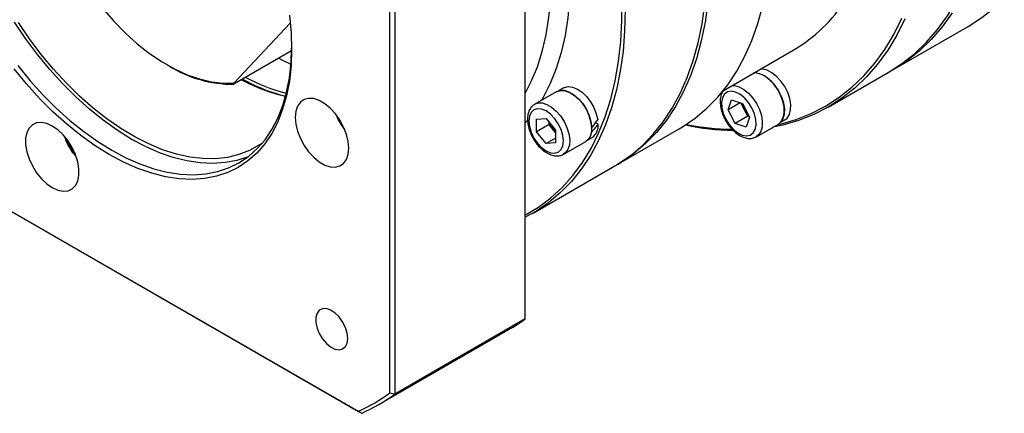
# Model space of a CAD drawing. Header units: millimetres. Extents: x 6735 to 7978, y 3609 to 4485.
# Tile 4 of 9: x 7069 to 7209, y 3809 to 3864. Entities that reach past the tile are written whole.
import ezdxf

# ---------------------------------------------------------------- set-up
doc = ezdxf.new("R2010")
doc.units = ezdxf.units.MM
doc.layers.add('1轮廓实线层', color=7, linetype='Continuous')

msp = doc.modelspace()

# ---------------------------------------------------------------- linework, layer by layer
at = {"layer": '1轮廓实线层', "linetype": 'Continuous', "lineweight": 30}
for p, q in [((7141.02, 3821.96), (7141.02, 3903.62)), ((7121.87, 3811.47), (7121.87, 3892.82)), ((7122.58, 3892.97), (7122.58, 3811.31)), ((7099.82, 3855.44), (7107.75, 3863.94)), ((7193.07, 3857.29), (7203.77, 3863.46)), ((7107.94, 3859.98), (7099.75, 3855.25)), ((7169.07, 3854.34), (7178.99, 3860.07)), ((7090.37, 3857.98), (7090.59, 3857.85)), ((7183.94, 3852.02), (7192.41, 3856.9)), ((7099.82, 3855.44), (7099.75, 3855.25)), ((7145.51, 3854.23), (7142.39, 3852.43)), ((7146.46, 3854.74), (7145.8, 3854.36)), ((7169.77, 3851.63), (7170.26, 3853.03)), ((7171.47, 3852.61), (7169.77, 3851.63)), ((7170.26, 3853.03), (7171.78, 3852.5)), ((7172.06, 3851.69), (7171.6, 3852.57)), ((7170.78, 3849.7), (7169.77, 3851.63)), ((7171.78, 3852.5), (7172.79, 3850.58)), ((7172.56, 3850.73), (7172.06, 3851.69)), ((7142.65, 3850.29), (7143.99, 3850.41)), ((7142.65, 3848.51), (7142.65, 3850.29)), ((7143.99, 3850.41), (7145.33, 3848.75)), ((7144.44, 3849.54), (7144.44, 3849.85)), ((7151.36, 3849.57), (7151, 3849.78)), ((7172.56, 3850.73), (7170.78, 3849.7)), ((7172.79, 3850.58), (7172.3, 3849.18)), ((7172.74, 3850.67), (7172.56, 3850.73)), ((7177.15, 3849.81), (7177.81, 3850.19)), ((7046.91, 3849.53), (7117.36, 3808.86)), ((7117.85, 3808.58), (7047.13, 3849.4)), ((7144.44, 3849.54), (7142.65, 3848.51)), ((7143.99, 3846.84), (7142.65, 3848.51)), ((7145.1, 3848.7), (7144.44, 3849.54)), ((7145.33, 3848.43), (7145.1, 3848.7)), ((7145.33, 3848.75), (7145.33, 3846.96)), ((7154.17, 3843.92), (7162.85, 3848.94)), ((7172.3, 3849.18), (7170.78, 3849.7)), ((7173.77, 3847.81), (7176.89, 3849.61)), ((7145.33, 3847.62), (7143.99, 3846.84)), ((7146.48, 3845.34), (7149.6, 3847.14)), ((7149.86, 3847.33), (7150.52, 3847.71)), ((7145.33, 3846.96), (7143.99, 3846.84)), ((7142.14, 3836.98), (7153.72, 3843.67)), ((7141.02, 3821.96), (7122.58, 3811.31)), ((7120.28, 3809.81), (7138.73, 3820.46)), ((7121.87, 3811.47), (7122.58, 3811.31)), ((7117.85, 3808.58), (7117.36, 3808.86))]:
    msp.add_line(p, q, dxfattribs=at)
at = {"layer": '1轮廓实线层', "linetype": 'Continuous', "lineweight": 30, "flags": 128}
for points in [[(7203.77, 3863.46), (7203.77, 3863.46), (7205.7, 3864.71), (7207.51, 3866.14), (7209.2, 3867.76), (7210.77, 3869.56), (7212.19, 3871.53), (7213.48, 3873.67), (7214.63, 3875.97), (7215.63, 3878.42), (7216.49, 3881.02), (7217.19, 3883.76), (7217.74, 3886.63), (7218.13, 3889.61), (7218.37, 3892.71), (7218.45, 3895.91)], [(7071.45, 3890.12), (7071.58, 3888), (7071.88, 3885.8), (7072.35, 3883.56), (7072.97, 3881.28), (7073.74, 3878.99), (7074.67, 3876.7), (7075.72, 3874.44), (7076.91, 3872.23), (7078.22, 3870.09), (7079.63, 3868.03), (7081.14, 3866.08), (7082.73, 3864.25), (7084.39, 3862.55), (7086.09, 3861.01), (7087.84, 3859.63), (7089.61, 3858.43), (7091.39, 3857.42), (7093.15, 3856.61), (7094.89, 3856), (7096.6, 3855.6), (7098.24, 3855.41), (7099.82, 3855.44)], [(7192.41, 3856.9), (7192.41, 3856.91), (7194.34, 3858.15), (7196.15, 3859.58), (7197.84, 3861.2), (7199.41, 3863), (7200.83, 3864.97), (7202.12, 3867.11), (7203.27, 3869.41), (7204.28, 3871.86), (7205.13, 3874.46), (7205.83, 3877.2), (7206.38, 3880.07), (7206.77, 3883.06), (7207.01, 3886.15), (7207.09, 3889.35)], [(7141.02, 3853.95), (7141.89, 3855.63), (7142.75, 3857.71), (7143.45, 3859.92), (7144.01, 3862.28), (7144.4, 3864.76), (7144.64, 3867.36), (7144.72, 3870.07), (7144.64, 3872.86), (7144.4, 3875.74), (7144.01, 3878.68), (7143.45, 3881.67), (7143.25, 3882.61)], [(7146.18, 3881.61), (7146.68, 3878.81), (7147.08, 3875.82), (7147.31, 3872.9), (7147.39, 3870.07), (7147.31, 3867.32), (7147.08, 3864.68), (7146.68, 3862.15), (7146.13, 3859.74), (7145.43, 3857.47), (7144.58, 3855.35), (7143.58, 3853.38), (7143.35, 3852.99)], [(7162.85, 3848.94), (7163.32, 3849.21), (7165.1, 3850.43), (7166.77, 3851.84), (7168.3, 3853.43), (7169.71, 3855.19), (7170.99, 3857.13), (7172.12, 3859.23), (7173.12, 3861.48), (7173.96, 3863.88), (7174.66, 3866.42), (7175.2, 3869.09), (7175.59, 3871.88), (7175.83, 3874.78), (7175.9, 3877.78)], [(7153.72, 3843.67), (7154.19, 3843.94), (7155.97, 3845.16), (7157.63, 3846.57), (7159.17, 3848.16), (7160.58, 3849.92), (7161.86, 3851.86), (7162.99, 3853.95), (7163.98, 3856.21), (7164.83, 3858.61), (7165.53, 3861.15), (7166.07, 3863.82), (7166.46, 3866.61), (7166.69, 3869.51), (7166.77, 3872.51)], [(7141.02, 3836.72), (7141.05, 3836.73), (7142.91, 3837.84), (7144.66, 3839.14), (7146.28, 3840.62), (7147.77, 3842.29), (7149.13, 3844.14), (7150.35, 3846.15), (7151.43, 3848.32), (7152.37, 3850.65), (7153.15, 3853.13), (7153.78, 3855.74), (7154.25, 3858.48), (7154.57, 3861.34), (7154.72, 3864.3), (7154.72, 3867.37)], [(7166.9, 3866.86), (7166.51, 3864.07), (7165.97, 3861.4), (7165.28, 3858.86), (7164.43, 3856.46), (7163.44, 3854.21), (7162.3, 3852.11), (7161.03, 3850.18), (7159.62, 3848.42), (7158.08, 3846.83), (7156.42, 3845.42), (7154.63, 3844.2), (7153.94, 3843.8)], [(7155.19, 3865.82), (7155.11, 3862.82), (7154.88, 3859.92), (7154.49, 3857.13), (7153.94, 3854.46), (7153.25, 3851.92), (7152.4, 3849.52), (7151.41, 3847.27), (7150.27, 3845.17), (7149, 3843.24), (7147.59, 3841.47), (7146.05, 3839.88), (7144.39, 3838.48), (7142.61, 3837.26), (7141.02, 3836.38)], [(7201.5, 3865.36), (7200.07, 3863.38), (7198.51, 3861.59), (7196.82, 3859.97), (7195.01, 3858.54), (7193.08, 3857.29), (7192.74, 3857.1)], [(7107.63, 3865.03), (7107.87, 3862.56), (7107.95, 3860.18), (7107.87, 3857.89), (7107.63, 3855.7), (7107.23, 3853.63), (7106.68, 3851.7), (7105.98, 3849.9), (7105.13, 3848.27), (7104.14, 3846.8), (7103.02, 3845.5), (7101.76, 3844.39), (7100.39, 3843.46), (7098.9, 3842.73), (7097.31, 3842.2), (7095.62, 3841.88), (7093.85, 3841.75), (7092.01, 3841.84), (7090.11, 3842.12), (7088.16, 3842.62), (7086.17, 3843.31), (7084.16, 3844.19), (7082.13, 3845.27), (7080.11, 3846.53), (7078.09, 3847.97), (7076.1, 3849.57), (7074.15, 3851.33), (7072.25, 3853.24), (7070.41, 3855.29), (7068.64, 3857.45)], [(7101.82, 3844.99), (7101.78, 3844.98), (7100.21, 3844.46), (7098.55, 3844.14), (7096.81, 3844.01), (7094.99, 3844.1), (7093.12, 3844.38), (7091.19, 3844.86), (7089.23, 3845.54), (7087.25, 3846.42), (7085.25, 3847.48), (7083.25, 3848.73), (7081.27, 3850.14), (7079.31, 3851.73), (7077.38, 3853.46), (7075.51, 3855.34), (7073.69, 3857.36), (7071.95, 3859.49), (7070.29, 3861.74), (7068.72, 3864.07)], [(7103.82, 3846.92), (7103.41, 3846.65), (7101.99, 3845.86), (7100.47, 3845.27), (7098.85, 3844.88), (7097.15, 3844.69), (7095.37, 3844.71), (7093.52, 3844.93), (7091.63, 3845.35), (7089.69, 3845.97), (7087.73, 3846.79), (7085.75, 3847.79), (7083.76, 3848.98), (7081.79, 3850.35), (7079.84, 3851.88), (7077.92, 3853.58), (7076.05, 3855.42), (7074.23, 3857.39), (7072.49, 3859.49), (7070.83, 3861.7), (7069.26, 3864.01)], [(7194.81, 3864.52), (7193.66, 3862.22), (7192.37, 3860.08), (7190.94, 3858.11), (7189.38, 3856.31), (7187.69, 3854.7), (7185.88, 3853.26), (7183.94, 3852.02), (7181.9, 3850.97), (7179.75, 3850.11), (7177.51, 3849.46), (7176.1, 3849.16)], [(7176.71, 3849.51), (7177.16, 3849.61), (7179.39, 3850.27), (7181.53, 3851.12), (7183.56, 3852.16), (7185.49, 3853.4), (7187.29, 3854.83), (7188.98, 3856.44), (7190.53, 3858.23), (7191.95, 3860.19), (7193.24, 3862.32), (7194.38, 3864.61)], [(7069.19, 3857.9), (7070.93, 3855.76), (7072.74, 3853.75), (7074.62, 3851.87), (7076.54, 3850.13), (7078.51, 3848.55), (7080.49, 3847.13), (7082.49, 3845.89), (7084.49, 3844.83), (7086.47, 3843.95), (7088.43, 3843.27), (7090.35, 3842.78), (7092.23, 3842.5), (7094.05, 3842.42), (7095.79, 3842.54), (7097.45, 3842.86), (7099.02, 3843.39), (7100.49, 3844.11), (7101.85, 3845.02), (7103.08, 3846.12), (7104.2, 3847.39), (7105.17, 3848.84), (7106.01, 3850.46), (7106.7, 3852.22), (7107.24, 3854.13), (7107.63, 3856.17), (7107.87, 3858.33), (7107.95, 3860.38)], [(7106.13, 3858.93), (7106.56, 3858.71), (7107.85, 3858.09)], [(7177.29, 3850.02), (7177.56, 3850.53), (7177.7, 3851.21), (7177.68, 3851.99), (7177.51, 3852.84), (7177.19, 3853.7), (7176.75, 3854.54), (7176.2, 3855.3), (7175.57, 3855.94), (7174.91, 3856.43), (7174.24, 3856.75), (7173.61, 3856.86), (7173.43, 3856.86)], [(7173.49, 3856.9), (7173.79, 3856.88), (7174.44, 3856.7), (7175.12, 3856.33), (7175.77, 3855.79), (7176.38, 3855.1), (7176.91, 3854.32), (7177.32, 3853.46), (7177.6, 3852.6), (7177.73, 3851.76), (7177.7, 3851), (7177.53, 3850.35), (7177.2, 3849.86), (7176.89, 3849.61)], [(7177.81, 3850.19), (7178.14, 3850.45), (7178.45, 3850.95), (7178.62, 3851.61), (7178.63, 3852.37), (7178.49, 3853.21), (7178.2, 3854.08), (7177.78, 3854.92), (7177.24, 3855.7), (7176.63, 3856.37), (7175.97, 3856.89), (7175.3, 3857.24), (7174.66, 3857.4), (7174.36, 3857.4)], [(7145.51, 3854.23), (7145.96, 3854.4), (7146.56, 3854.4), (7147.22, 3854.2), (7147.89, 3853.81), (7148.54, 3853.25), (7149.14, 3852.56), (7149.66, 3851.76), (7150.06, 3850.91), (7150.33, 3850.04), (7150.44, 3849.21), (7150.41, 3848.46), (7150.21, 3847.83), (7149.88, 3847.35), (7149.6, 3847.14)], [(7145.53, 3854.2), (7145.55, 3854.21), (7146.08, 3854.38), (7146.69, 3854.34), (7147.35, 3854.1), (7148.02, 3853.68), (7148.67, 3853.09), (7149.25, 3852.37), (7149.74, 3851.56), (7150.11, 3850.7), (7150.34, 3849.84), (7150.42, 3849.03)], [(7146.46, 3854.74), (7146.58, 3854.8), (7147.13, 3854.93), (7147.75, 3854.85), (7148.42, 3854.58), (7149.09, 3854.12), (7149.72, 3853.5), (7150.29, 3852.76), (7150.76, 3851.94), (7151.1, 3851.08), (7151.31, 3850.22)], [(7168.88, 3851.94), (7169.08, 3851.12), (7169.44, 3850.3), (7169.92, 3849.54), (7170.49, 3848.88), (7171.12, 3848.37), (7171.76, 3848.05), (7172.36, 3847.94), (7172.89, 3848.04), (7173.32, 3848.35), (7173.6, 3848.85), (7173.72, 3849.51), (7173.68, 3850.27), (7173.48, 3851.08), (7173.12, 3851.9), (7172.64, 3852.67), (7172.07, 3853.33), (7171.44, 3853.83), (7170.8, 3854.15), (7170.2, 3854.27), (7169.66, 3854.16), (7169.24, 3853.85), (7168.96, 3853.35), (7168.83, 3852.7), (7168.88, 3851.94)], [(7170.38, 3855.1), (7170.68, 3855.08), (7171.33, 3854.9), (7172, 3854.53), (7172.66, 3853.99), (7173.26, 3853.3), (7173.79, 3852.52), (7174.2, 3851.66), (7174.48, 3850.8), (7174.61, 3849.96), (7174.59, 3849.2), (7174.41, 3848.55), (7174.08, 3848.06), (7173.74, 3847.79)], [(7116.04, 3846.19), (7115.96, 3847.14), (7115.71, 3848.15), (7115.32, 3849.17), (7114.79, 3850.16), (7114.15, 3851.07), (7113.42, 3851.86), (7112.65, 3852.49), (7111.86, 3852.95), (7111.08, 3853.21), (7110.36, 3853.25), (7109.72, 3853.08), (7109.19, 3852.71), (7108.79, 3852.15), (7108.55, 3851.42), (7108.47, 3850.56), (7108.55, 3849.6), (7108.79, 3848.59), (7109.19, 3847.57), (7109.72, 3846.59), (7110.36, 3845.68), (7111.08, 3844.89), (7111.86, 3844.25), (7112.65, 3843.8), (7113.42, 3843.54), (7114.15, 3843.49), (7114.79, 3843.66), (7115.32, 3844.03), (7115.71, 3844.6), (7115.96, 3845.33), (7116.04, 3846.19)], [(7142.4, 3852.44), (7142.84, 3852.6), (7143.44, 3852.6), (7144.1, 3852.4), (7144.77, 3852.01), (7145.43, 3851.45), (7146.03, 3850.76), (7146.54, 3849.96), (7146.94, 3849.11), (7147.21, 3848.24), (7147.33, 3847.41), (7147.29, 3846.66), (7147.09, 3846.02), (7146.76, 3845.55), (7146.47, 3845.33)], [(7143.99, 3845.8), (7144.62, 3845.53), (7145.21, 3845.47), (7145.72, 3845.63), (7146.11, 3845.99), (7146.36, 3846.53), (7146.44, 3847.21), (7146.36, 3847.99), (7146.11, 3848.82), (7145.72, 3849.63), (7145.21, 3850.37), (7144.62, 3850.99), (7143.99, 3851.46), (7143.36, 3851.73), (7142.76, 3851.78), (7142.26, 3851.63), (7141.87, 3851.27), (7141.62, 3850.73), (7141.54, 3850.04), (7141.62, 3849.26), (7141.87, 3848.44), (7142.26, 3847.63), (7142.76, 3846.88), (7143.36, 3846.26), (7143.99, 3845.8)], [(7074.06, 3840.59), (7074.85, 3840.23), (7075.6, 3840.07), (7076.29, 3840.14), (7076.87, 3840.41), (7077.34, 3840.88), (7077.66, 3841.53), (7077.83, 3842.33), (7077.83, 3843.24), (7077.66, 3844.23), (7077.34, 3845.25), (7076.87, 3846.26), (7076.29, 3847.21), (7075.6, 3848.06), (7074.85, 3848.78), (7074.06, 3849.33), (7073.27, 3849.69), (7072.52, 3849.84), (7071.83, 3849.78), (7071.25, 3849.51), (7070.78, 3849.04), (7070.46, 3848.39), (7070.29, 3847.59), (7070.29, 3846.67), (7070.46, 3845.69), (7070.78, 3844.66), (7071.25, 3843.66), (7071.83, 3842.71), (7072.52, 3841.85), (7073.27, 3841.14), (7074.06, 3840.59)], [(7141.43, 3850.26), (7141.16, 3849.94), (7141.02, 3849.78)], [(7145.33, 3848.46), (7145.26, 3848.53), (7145.1, 3848.7)], [(7115.9, 3819.21), (7115.82, 3819.97), (7115.57, 3820.76), (7115.18, 3821.54), (7114.68, 3822.25), (7114.09, 3822.82), (7113.48, 3823.23), (7112.87, 3823.43), (7112.32, 3823.42), (7111.87, 3823.19), (7111.55, 3822.77), (7111.38, 3822.18), (7111.38, 3821.46), (7111.55, 3820.68), (7111.87, 3819.88), (7112.32, 3819.13), (7112.87, 3818.49), (7113.48, 3817.99), (7114.09, 3817.69), (7114.68, 3817.59), (7115.18, 3817.71), (7115.57, 3818.04), (7115.82, 3818.55), (7115.9, 3819.21)]]:
    msp.add_lwpolyline(points, dxfattribs=at)
at = {"layer": '1轮廓实线层', "linetype": 'Continuous', "lineweight": 30}
for centre, radius, start, end in [((7167.91, 3878.98), 21.91, 300.3864, 327.7515), ((7099.7, 3872.53), 17.28, 238.1792, 270.1601), ((7112.85, 3878.05), 25.18, 241.5968, 256.7841), ((7113.47, 3878.55), 25.79, 241.0899, 255.7075), ((7113.54, 3878.64), 25.46, 241.6432, 255.5856), ((7174.65, 3853.08), 2.94, 191.2936, 208.2001), ((7174.82, 3853.14), 3.13, 207.6298, 224.384), ((7121.03, 3853.44), 7.24, 199.9561, 220.0386), ((7147.6, 3850.71), 3.2, 198.4438, 218.7855), ((7149.39, 3849.34), 1.98, 304.6478, 6.6643), ((7171.09, 3883.92), 35.22, 257.9412, 268.9669), ((7170.75, 3883.68), 34.82, 258.5691, 269.2996), ((7082.83, 3850.02), 7.24, 199.9562, 220.0385), ((7126.16, 3842.25), 25.15, 299.9851, 306.2317), ((7107.13, 3831.77), 25.09, 294.0438, 305.967), ((7107.66, 3831.69), 25.26, 293.7931, 306.2176)]:
    msp.add_arc(centre, radius, start, end, dxfattribs=at)
for centre, start_param, end_param in [((7147.55, 3850.68), 4.789157, 4.978554), ((7148.49, 3851.22), 4.599761, 4.789157)]:
    msp.add_ellipse(centre, major_axis=(5.17, 6.04), ratio=0.410743, start_param=start_param, end_param=end_param, dxfattribs=at)
for points, knots in [([(7169.12, 3854.37), (7169.08, 3854.32), (7168.9, 3854.11), (7168.73, 3853.63), (7168.61, 3852.93), (7168.67, 3852.38), (7168.7, 3852.1)], [0, 0, 0, 0, 0.096362, 0.376095, 0.670534, 1, 1, 1, 1]), ([(7142.41, 3852.41), (7142.33, 3852.37), (7142.06, 3852.24), (7141.74, 3851.84), (7141.47, 3851.27), (7141.34, 3850.6), (7141.36, 3849.83), (7141.52, 3849.01), (7141.83, 3848.17), (7142.25, 3847.37), (7142.78, 3846.63), (7143.38, 3846.02), (7143.84, 3845.67), (7144.09, 3845.53), (7144.12, 3845.51)], [0, 0, 0, 0, 0.042978, 0.12979, 0.216952, 0.308386, 0.404277, 0.502099, 0.599743, 0.697119, 0.794598, 0.892559, 0.986111, 1, 1, 1, 1]), ([(7168.7, 3852.1), (7168.73, 3851.95), (7168.8, 3851.53), (7169.04, 3850.82), (7169.44, 3850.01), (7169.95, 3849.26), (7170.55, 3848.61), (7171.2, 3848.08), (7171.9, 3847.72), (7172.58, 3847.55), (7173.21, 3847.57), (7173.56, 3847.72), (7173.72, 3847.79)], [0, 0, 0, 0, 0.057589, 0.165267, 0.272622, 0.379985, 0.487794, 0.596563, 0.706814, 0.818101, 0.912634, 1, 1, 1, 1]), ([(7075.83, 3847.71), (7075.86, 3847.6), (7075.99, 3847.18), (7076.35, 3846.47), (7076.84, 3845.67), (7077.22, 3845.22), (7077.4, 3845.03)], [0, 0, 0, 0, 0.114695, 0.43086, 0.746803, 1, 1, 1, 1]), ([(7144.12, 3845.51), (7144.24, 3845.44), (7144.6, 3845.25), (7145.17, 3845.09), (7145.8, 3845.09), (7146.24, 3845.18), (7146.43, 3845.32), (7146.46, 3845.34)], [0, 0, 0, 0, 0.155546, 0.448859, 0.701996, 0.945469, 1, 1, 1, 1])]:
    msp.add_open_spline(points, degree=3, knots=knots, dxfattribs=at)

doc.saveas('drawing.dxf')
